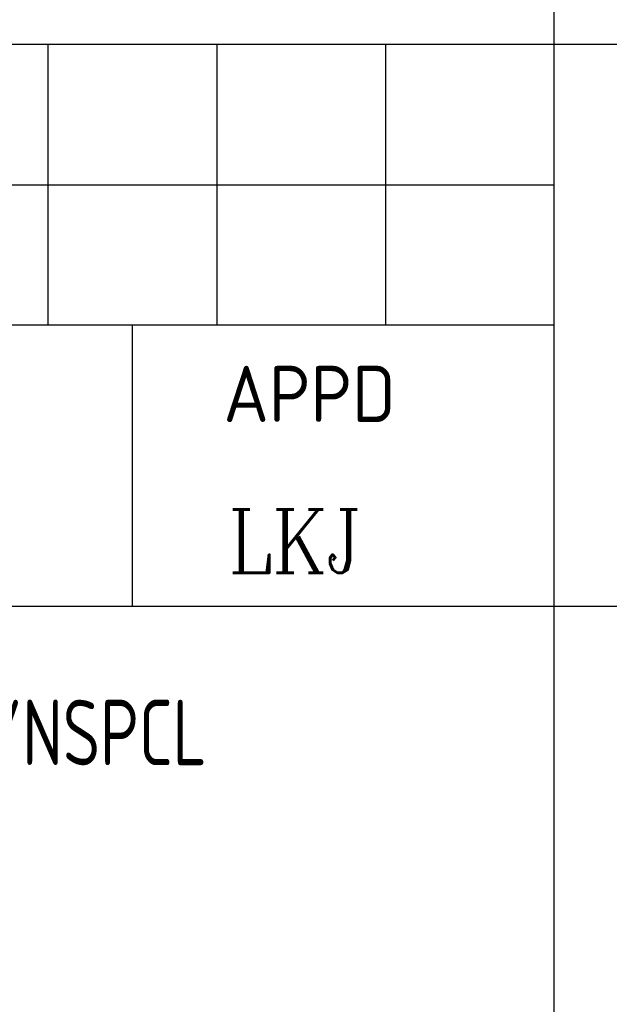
# Model space of a CAD drawing. Extents: x -287416 to 4934791, y -504132 to 1826789.
# Tile 28 of 132: x 110854 to 114000, y -325218 to -319961. Entities that reach past the tile are written whole.
import ezdxf

# ---------------------------------------------------------------- set-up
doc = ezdxf.new("R2010")
doc.units = 0
doc.header["$LTSCALE"] = 800
doc.header["$MEASUREMENT"] = 0
doc.linetypes.add('CONTINOUS', pattern=[0])
doc.layers.get('0').update_dxf_attribs({"linetype": 'CONTINUOUS'})
doc.layers.add('FORMAT', color=7, linetype='CONTINUOUS')
doc.layers.add('TEXT', color=3, linetype='CONTINUOUS', lineweight=15)
doc.styles.add('ROMANC', font='romanc')
doc.styles.add('ROMANS', font='ISO9.shx', dxfattribs={"width": 0.8})
doc.styles.get("Standard").update_dxf_attribs({"font": 'ISO9'})

# ---------------------------------------------------------------- blocks, each defined once
blk = doc.blocks.new('A$C731D3036')
for p, q in [((-438.005, 26.681), (-438.005, 195.657)), ((-593.641, 151.19), (-26.68, 151.19)), ((-478.026, 151.19), (-478.026, 128.956)), ((-464.685, 151.19), (-464.685, 128.956)), ((-451.345, 151.19), (-451.345, 128.956)), ((-593.641, 140.073), (-438.005, 140.073)), ((-438.005, 128.956), (-749.277, 128.956)), ((-471.355, 128.956), (-471.355, 106.722)), ((-749.277, 106.722), (-26.68, 106.722)), ((-749.277, 106.722), (-337.953, 106.722))]:
    blk.add_line(p, q)
blk.add_text('APPD', height=4.4467).set_placement((-464.149, 121.3))

msp = doc.modelspace()

# ---------------------------------------------------------------- block references
at = {"color": 1, "linetype": 'CONTINOUS', "lineweight": 15, "xscale": 67.46500254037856, "yscale": 67.46500254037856, "zscale": 67.46500254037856}
msp.add_blockref('A$C731D3036', (143254.7, -330291.9), dxfattribs=at)

# ---------------------------------------------------------------- texts
at = {"layer": 'FORMAT', "color": 4, "style": 'ROMANC', "width": 0.9}
msp.add_text('LKJ', height=337.5, dxfattribs=at).set_placement((111964.4, -322913.1))
at = {"layer": 'TEXT', "attachment_point": 1, "style": 'ROMANS'}
for s, insert, char_height, width in [('\\pi-450,l450;{\\Fromans|c0;1. ALL DIMENSIONS ARE IN MM & ELEVATIONS IN METERS UNLESS STATED OTHERWISE. \\P\\pi-900,l900;2. ALL ELEVATIONS ARE WITH RESPECT TO TG HALL 0.0M WHICH CORRESPONDS TO    RL(+)219.0M  \\P3. ALL CIVIL DETAILS SUCH AS DOORS/WALLS/CLADDINGS/OPENINGS/TOILETS/ STAIRCASES/LIFT ETC. ARE INDICATIVE ONLY & FOR EXACT DETAILS REFER CIVIL/ARCHITECTURE DRAWINGS. \\P4. CIVIL TO PROVIDE 2NOs. EPS (TOS) 250MM WIDEx13800MM LONG FOR HPH-5, 250MM WIDEx16300MM LONG FOR HPH-6 FOR MOVEMENT OF HP.HEATERS AS PER LOCATION SHOWN IN THE DWG. }', (104145.1, -300450.3), 450, 25083.616), ('DRG. REVISED CONSIDERING MECON/NSPCL COMMENTS  DATED 26.08.2016', (105154.5, -323591.4), 350, 8274.142)]:
    msp.add_mtext(s, dxfattribs=dict(at, insert=insert, char_height=char_height, width=width))

doc.saveas('drawing.dxf')
